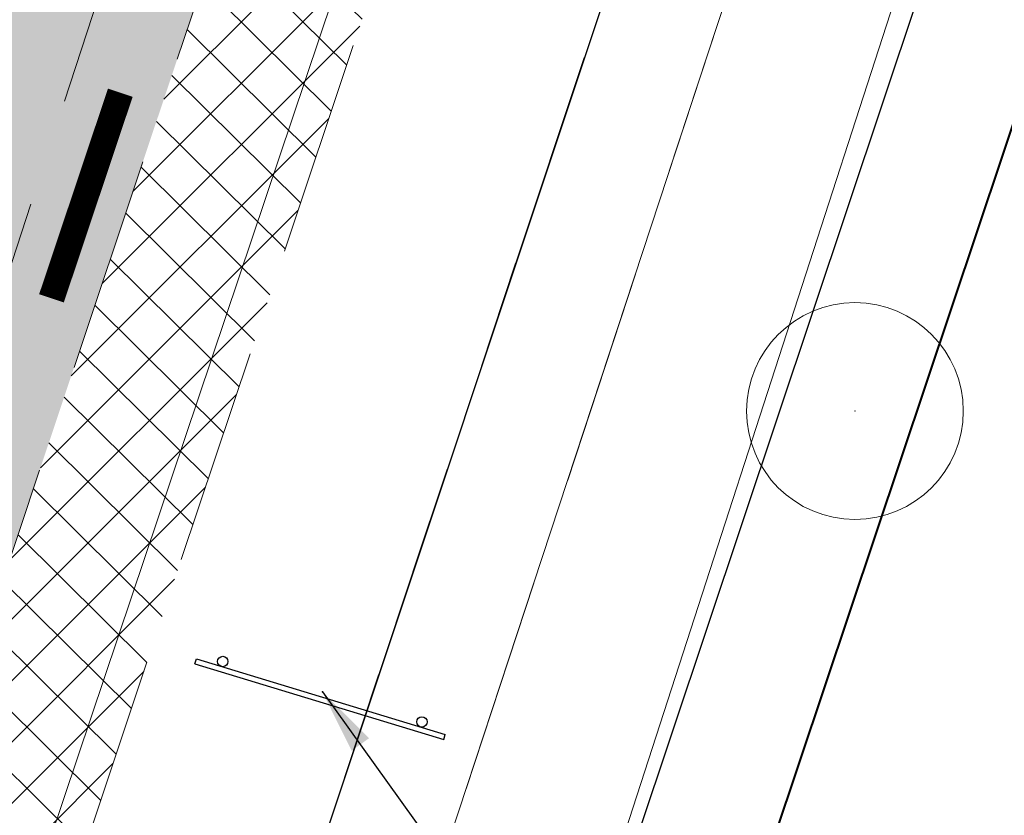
# Model space of a CAD drawing. Header units: metres. Extents: x 6599594 to 6600699, y 5687867 to 5691114.
# Tile 78 of 256: x 6599872.33 to 6599876.87, y 5688614.68 to 5688618.35. Entities that reach past the tile are written whole.
import ezdxf

# ---------------------------------------------------------------- set-up
doc = ezdxf.new("R2010")
doc.units = ezdxf.units.M
doc.header["$MEASUREMENT"] = 0
for name, pattern in [('1', [0]), ('3_EGBZ', [1.5, 1, -0.5]), ('BTO', [0]), ('BUG', [1.5, 1, -0.5]), ('GUK', [2, 1.5, -0.5]), ('GUZ', [1, 0.5, -0.5]), ('L_0_04', [1.5, 1, -0.5]), ('L_0_06', [2, 1.5, -0.5]), ('UPT', [0])]:
    doc.linetypes.add(name, pattern=pattern)
doc.layers.get('0').update_dxf_attribs({"color": 253, "linetype": 'CONTINUOUS', "lineweight": 13})
for name, color, linetype in [('__gaPionowe', 7, 'CONTINUOUS'), ('__gaPoziome', 7, 'CONTINUOUS'), ('zzz.gaHSDomyslna', 7, 'CONTINUOUS')]:
    doc.layers.add(name, color=color, linetype=linetype)
for name, color, linetype, lineweight in [('_dren', 30, '3_EGBZ', 40), ('_kolor chodnik', 50, '1', 5), ('_kolor jezdnia', 4, '1', 0), ('_kolor pobocze', 211, '1', 5), ('_kolor zjazdy kostka', 7, '1', 5), ('_kolor ścieżka @ 1', 10, '1', 0), ('_krawedz jezdni i pobocza', 7, 'BUG', 15), ('_podział mój', 201, 'BTO', 40), ('_row', 150, 'CONTINUOUS', 30), ('Dzialki', 130, '1', 30), ('Kontury', 252, 'GUK', 9), ('OT_Komunikacja', 7, 'CONTINUOUS', 0), ('OT_ZagospodarowanieTerenu', 7, 'CONTINUOUS', 0), ('UTTPOM_L_0', 30, 'UPT', 9), ('Uzytki', 252, 'GUZ', 9)]:
    doc.layers.add(name, color=color, linetype=linetype, lineweight=lineweight)
doc.styles.get("Standard").update_dxf_attribs({"font": 'ARIALN.TTF', "width": 0.75, "height": 1.199999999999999})
doc.dimstyles.new('GA-LEADER', dxfattribs={"dimtxt": 1, "dimasz": 1, "dimexe": 1, "dimexo": 1, "dimgap": 1, "dimtad": 1, "dimtxsty": 'Standard', "dimcen": 1, "dimadec": 0, "dimazin": 0, "dimtfac": 1, "dimtmove": 0, "dimatfit": 3, "dimfxl": 1, "dimarcsym": 0})
pattern_1 = [(45, (0, 0), (-0.1414213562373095, 0.1414213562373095), []), (135, (0, 0), (-0.1414213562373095, -0.1414213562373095), [])]

# ---------------------------------------------------------------- blocks, each defined once
blk = doc.blocks.new('230')
at = {"color": 0, "linetype": 'Continuous', "lineweight": 18}
blk.add_circle((0, 0), 1, dxfattribs=at)
blk = doc.blocks.new('hhh')
at = {"layer": '_podział mój'}
blk.add_line((6600030.348422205, 5689076.243038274), (6599864.227411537, 5688579.984196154), dxfattribs=at)
blk = doc.blocks.new('gaVSPos')
blk.add_point((0, 0))
blk = doc.blocks.new('gaVSTVcolumn3')
at = {"color": 0, "linetype": 'ByBlock', "lineweight": -2}
for p, q in [((-750, -30), (750, -30)), ((-750, -60), (-750, -30)), ((750, -60), (750, -30)), ((-750, -60), (750, -60))]:
    blk.add_line(p, q, dxfattribs=at)
for centre in [(-600, 0), (600, 0)]:
    blk.add_circle(centre, 30, dxfattribs=at)
blk = doc.blocks.new('*U1196')
at = {"layer": 'zzz.gaHSDomyslna', "color": 182, "const_width": 0.12}
blk.add_lwpolyline([(-87.61171587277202, -261.7254042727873), (-87.9291496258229, -262.6736847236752)], dxfattribs=at)

msp = doc.modelspace()

# ---------------------------------------------------------------- hatches: boundary and pattern name
at = {"layer": '_kolor chodnik'}
h = msp.add_hatch(dxfattribs=at)
h.set_pattern_fill('ANSI37', color=256, scale=1.6)
h.set_pattern_definition(pattern_1)
h.paths.add_polyline_path([(6599849.938171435, 5688542.085872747), (6599852.232147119, 5688548.938742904), (6599853.573135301, 5688548.489851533), (6599853.827082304, 5688549.248475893), (6599851.793849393, 5688549.929093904), (6599849.895278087, 5688548.982823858), (6599847.823506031, 5688542.793750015)])
edge = h.paths.add_edge_path()
edge.add_line((6600018.106075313, 5689087.454911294), (6600022.42781917, 5689091.229234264))
edge.add_line((6600022.42781917, 5689091.229234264), (6600020.233254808, 5689093.742094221))
edge.add_line((6600020.233254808, 5689093.742094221), (6600017.159471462, 5689091.057656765))
edge.add_arc((6600023.275194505, 5689085.385140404), 8.34143334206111, 137.1531558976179, 148.8016577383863)
edge.add_line((6600016.140105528, 5689089.706021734), (6600018.106075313, 5689087.454911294))
h.paths.add_polyline_path([(6600038.501784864, 5689187.59229436), (6600037.906968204, 5689187.700586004), (6600037.638296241, 5689186.224843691), (6600038.240083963, 5689186.115282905)])
h.paths.add_polyline_path([(6600069.098302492, 5689360.276020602), (6600068.321239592, 5689360.413462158), (6600068.064048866, 5689358.936495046), (6600068.836639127, 5689358.799546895)])
h.paths.add_polyline_path([(6600082.393785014, 5689362.950258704), (6600082.941124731, 5689366.103121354), (6600081.481377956, 5689366.361351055), (6600080.923159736, 5689363.210828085)])
h.paths.add_polyline_path([(6600074.022236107, 5689388.065861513), (6600072.983907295, 5689388.249860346), (6600072.723374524, 5689386.772538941), (6600073.760538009, 5689386.588865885)])
h.paths.add_polyline_path([(6600105.602402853, 5689486.45426531), (6600106.738797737, 5689489.760539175), (6600105.28818975, 5689490.281952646), (6600104.132785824, 5689486.965912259)])
h.paths.add_polyline_path([(6600132.519778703, 5689678.737346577), (6600131.636986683, 5689678.922259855), (6600131.330470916, 5689677.453953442), (6600132.212256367, 5689677.269208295)])
h.paths.add_polyline_path([(6600156.649397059, 5689798.7449027), (6600156.48800471, 5689797.95886096), (6600157.450195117, 5689797.757316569), (6600157.615023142, 5689798.542205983)])
h.paths.add_polyline_path([(6600189.055358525, 5689948.643107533), (6600187.902868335, 5689948.884512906), (6600187.600024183, 5689947.417400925), (6600188.748131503, 5689947.176379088)])
edge = h.paths.add_edge_path()
edge.add_line((6600204.459383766, 5690032.969035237), (6600204.153258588, 5690031.227801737))
edge.add_arc((6600202.328347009, 5690027.299936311), 4.331100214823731, 41.853001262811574, 65.08011546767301, ccw=False)
edge.add_arc((6600032.903931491, 5690051.979071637), 174.020003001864, 352.8070218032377, 353.495463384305)
edge.add_arc((6600202.372679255, 5690027.343587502), 5.999999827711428, 55.12102442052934, 69.64815978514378)
edge = h.paths.add_edge_path()
edge.add_line((6600205.046027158, 5690040.265402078), (6600204.972740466, 5690038.483452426))
edge.add_arc((6600203.986269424, 5690044.401803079), 5.999999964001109, 279.4630688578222, 294.9140560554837)
edge.add_line((6600206.513819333, 5690038.960158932), (6600206.607027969, 5690041.030672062))
edge.add_arc((6600203.986269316, 5690044.401803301), 4.270000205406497, 284.3702444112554, 307.86193139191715, ccw=False)
edge = h.paths.add_edge_path()
edge.add_arc((6600203.547470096, 5690044.558759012), 6.446878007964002, 324.43500910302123, 356.20133685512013, ccw=False)
edge.add_arc((6600203.986269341, 5690044.401803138), 6.000000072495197, 323.2169970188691, 357.4193489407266)
h.paths.add_polyline_path([(6600208.910055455, 5690121.713696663), (6600208.146285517, 5690121.748120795), (6600207.125602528, 5690121.794124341), (6600209.971605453, 5690121.665851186)])
edge = h.paths.add_edge_path()
edge.add_line((6600238.769818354, 5690481.648294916), (6600240.338176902, 5690490.87374652))
edge.add_line((6600240.338176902, 5690490.87374652), (6600241.251295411, 5690510.829461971))
edge.add_line((6600241.251295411, 5690510.829461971), (6600239.524022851, 5690510.928942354))
edge.add_line((6600239.524022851, 5690510.928942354), (6600238.633343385, 5690491.167757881))
edge.add_line((6600238.633343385, 5690491.167757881), (6600234.579716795, 5690467.661262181))
edge.add_line((6600234.579716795, 5690467.661262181), (6600234.449796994, 5690464.966873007))
edge.add_arc((6600242.443669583, 5690464.607462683), 8.001948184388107, 177.4256737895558, 268.2543056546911)
edge.add_line((6600242.199903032, 5690456.609228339), (6600242.216657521, 5690457.359274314))
edge.add_line((6600242.216657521, 5690457.359274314), (6600242.305257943, 5690458.836738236))
edge.add_arc((6600242.444504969, 5690464.607952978), 5.772894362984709, 177.0298084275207, 268.6178439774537, ccw=False)
edge.add_line((6600236.679365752, 5690464.907083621), (6600236.951876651, 5690470.95443634))
edge.add_line((6600236.951876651, 5690470.95443634), (6600238.15078669, 5690478.210832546))
edge.add_line((6600238.15078669, 5690478.210832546), (6600238.769818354, 5690481.648294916))
h.paths.add_polyline_path([(6600238.769818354, 5690481.648294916), (6600238.15078669, 5690478.210832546), (6600239.670056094, 5690477.930590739), (6600240.266710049, 5690481.376366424)])
edge = h.paths.add_edge_path()
edge.add_line((6600223.366500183, 5690460.339976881), (6600223.278629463, 5690457.997544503))
edge.add_arc((6600220.967166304, 5690465.656339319), 7.999999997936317, 286.7940807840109, 300.2738222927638)
edge.add_line((6600225.000231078, 5690458.747331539), (6600225.240084, 5690461.623695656))
edge.add_arc((6600221.105749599, 5690465.648640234), 5.76999998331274, 293.06724424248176, 315.7681070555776, ccw=False)
edge = h.paths.add_edge_path()
edge.add_arc((6600220.025145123, 5690444.676291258), 5.770000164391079, 37.996647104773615, 59.94382588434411, ccw=False)
edge.add_line((6600224.572175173, 5690448.22839199), (6600224.817793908, 5690451.081798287))
edge.add_arc((6600220.025145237, 5690444.676291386), 7.999999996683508, 53.19588653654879, 68.15166733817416)
edge.add_line((6600223.00235276, 5690452.101669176), (6600222.91504296, 5690449.670427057))
edge = h.paths.add_edge_path()
edge.add_arc((6600221.105749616, 5690465.648640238), 7.999999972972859, 328.0222308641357, 357.0132597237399)
edge.add_line((6600229.094882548, 5690465.23180147), (6600229.218816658, 5690467.593604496))
edge.add_line((6600229.218816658, 5690467.593604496), (6600228.218919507, 5690467.645774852))
edge.add_line((6600228.218919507, 5690467.645774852), (6600227.891778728, 5690461.411918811))
h.paths.add_polyline_path([(6600200.980142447, 5690012.236744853), (6600202.317278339, 5690011.956662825), (6600202.522293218, 5690012.935421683), (6600201.182321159, 5690013.216097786)])
h.paths.add_polyline_path([(6600196.457878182, 5689983.98337835), (6600195.202332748, 5689984.246370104), (6600194.899091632, 5689982.777335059), (6600196.150355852, 5689982.515240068)])
edge = h.paths.add_edge_path()
edge.add_line((6600112.305909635, 5689517.991018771), (6600112.691041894, 5689519.807934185))
edge.add_line((6600112.691041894, 5689519.807934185), (6600113.245521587, 5689522.423769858))
edge.add_line((6600113.245521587, 5689522.423769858), (6600111.553124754, 5689522.782507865))
edge.add_line((6600111.553124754, 5689522.782507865), (6600107.405864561, 5689503.21722655))
edge.add_line((6600107.405864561, 5689503.21722655), (6600099.494506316, 5689480.361667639))
edge.add_line((6600099.494506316, 5689480.361667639), (6600099.182814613, 5689478.891218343))
edge.add_arc((6600107.008997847, 5689477.232359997), 8.000059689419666, 168.0325629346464, 257.7529108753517)
edge.add_line((6600105.311960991, 5689469.414366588), (6600105.784990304, 5689471.593619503))
edge.add_arc((6600107.008927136, 5689477.232314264), 5.769999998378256, 168.0321375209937, 257.7533362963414, ccw=False)
edge.add_line((6600101.364343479, 5689478.42879883), (6600101.647245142, 5689479.76342708))
edge.add_line((6600101.647245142, 5689479.76342708), (6600104.132785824, 5689486.965912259))
edge.add_line((6600104.132785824, 5689486.965912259), (6600105.28818975, 5689490.281952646))
edge.add_line((6600105.28818975, 5689490.281952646), (6600108.240043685, 5689498.809726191))
edge.add_line((6600108.240043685, 5689498.809726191), (6600112.305909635, 5689517.991018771))
h.paths.add_polyline_path([(6600136.009573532, 5689645.499114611), (6600138.333647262, 5689645.012304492), (6600138.661671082, 5689646.578318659), (6600134.869459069, 5689647.372651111)])
at = {"layer": '_kolor jezdnia'}
h = msp.add_hatch(dxfattribs=at)
h.set_pattern_fill('ANSI37', color=4, scale=3.5)
h.set_pattern_definition([(45, (0, 0), (-0.3093592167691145, 0.3093592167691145), []), (135, (0, 0), (-0.3093592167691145, -0.3093592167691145), [])])
edge = h.paths.add_edge_path()
edge.add_line((6599833.066047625, 5688539.933393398), (6599850.649511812, 5688527.983462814))
edge.add_arc((6599857.337592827, 5688536.653968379), 10.95025544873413, 169.5012687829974, 232.3548431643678, ccw=False)
edge.add_arc((6599858.085851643, 5688536.618142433), 11.69295282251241, 162.2507788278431, 169.9967502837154, ccw=False)
edge.add_line((6599846.949484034, 5688540.182754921), (6599847.823506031, 5688542.793750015))
edge.add_line((6599847.823506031, 5688542.793750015), (6599849.895278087, 5688548.982823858))
edge.add_line((6599849.895278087, 5688548.982823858), (6599852.434748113, 5688556.56906746))
edge.add_line((6599852.434748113, 5688556.56906746), (6599928.48625871, 5688783.760284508))
edge.add_line((6599928.48625871, 5688783.760284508), (6599931.025728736, 5688791.34652811))
edge.add_line((6599931.025728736, 5688791.34652811), (6599996.657773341, 5688987.411326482))
edge.add_line((6599996.657773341, 5688987.411326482), (6599999.197243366, 5688994.997570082))
edge.add_line((6599999.197243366, 5688994.997570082), (6600021.930100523, 5689062.908193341))
edge.add_line((6600021.930100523, 5689062.908193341), (6600017.620224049, 5689067.371531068))
edge.add_line((6600017.620224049, 5689067.371531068), (6600016.714558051, 5689064.654078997))
edge.add_line((6600016.714558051, 5689064.654078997), (6600012.423620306, 5689051.835617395))
edge.add_line((6600012.423620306, 5689051.835617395), (6600009.884150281, 5689044.249373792))
edge.add_line((6600009.884150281, 5689044.249373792), (6599977.53516164, 5688947.612159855))
edge.add_line((6599977.53516164, 5688947.612159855), (6599974.995691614, 5688940.025916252))
edge.add_line((6599974.995691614, 5688940.025916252), (6599942.096912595, 5688841.746295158))
edge.add_line((6599942.096912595, 5688841.746295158), (6599939.557442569, 5688834.160051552))
edge.add_line((6599939.557442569, 5688834.160051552), (6599882.679288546, 5688664.246042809))
edge.add_line((6599882.679288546, 5688664.246042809), (6599880.139818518, 5688656.659799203))
edge.add_line((6599880.139818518, 5688656.659799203), (6599852.46454386, 5688573.984527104))
edge.add_line((6599852.46454386, 5688573.984527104), (6599842.470137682, 5688544.127903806))
edge.add_arc((6599835.706422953, 5688546.652910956), 7.219660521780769, 248.5480913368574, 339.52856074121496, ccw=False)
h.paths.add_polyline_path([(6600044.653202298, 5689172.271628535), (6600046.276244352, 5689181.431901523), (6600047.759199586, 5689189.801539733), (6600051.0603021, 5689208.432603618), (6600052.368792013, 5689215.817578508), (6600054.808584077, 5689229.587499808), (6600056.11707399, 5689236.972474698), (6600057.346666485, 5689243.912161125), (6600058.655146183, 5689251.297078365), (6600058.831439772, 5689252.292060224), (6600060.098987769, 5689259.445963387), (6600060.139929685, 5689259.677035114), (6600061.407468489, 5689266.830886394), (6600072.329030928, 5689328.470998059), (6600073.637511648, 5689335.855921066), (6600077.337304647, 5689356.73715072), (6600078.820259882, 5689365.106788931), (6600081.142794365, 5689378.214921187), (6600082.538516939, 5689386.092227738), (6600095.187867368, 5689457.483787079), (6600091.082877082, 5689465.8405575), (6600089.043088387, 5689454.328211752), (6600087.870641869, 5689447.711051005), (6600087.560133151, 5689445.958573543), (6600086.562151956, 5689440.326076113), (6600082.433200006, 5689417.022719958), (6600080.95024477, 5689408.65308175), (6600077.202698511, 5689387.502337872), (6600075.719743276, 5689379.132699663), (6600073.469199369, 5689366.430874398), (6600071.986244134, 5689358.061236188), (6600069.98686466, 5689346.776955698), (6600068.591142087, 5689338.899649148), (6600065.559290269, 5689321.78820693), (6600064.163567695, 5689313.910900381), (6600059.719426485, 5689288.828650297), (6600058.323703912, 5689280.951343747), (6600057.563846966, 5689276.662793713), (6600056.168124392, 5689268.785487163), (6600054.804920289, 5689261.091711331), (6600053.409197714, 5689253.21440478), (6600053.264817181, 5689252.399536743), (6600051.869094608, 5689244.522230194), (6600051.183555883, 5689240.653124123), (6600049.787833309, 5689232.775817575), (6600046.593849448, 5689214.749319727), (6600045.198126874, 5689206.872013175), (6600044.41754409, 5689202.466488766), (6600042.934588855, 5689194.096850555), (6600036.429952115, 5689157.38538759), (6600034.946996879, 5689149.01574938), (6600030.579776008, 5689124.367629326), (6600027.529365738, 5689107.151445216), (6600024.895072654, 5689094.014582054), (6600030.583685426, 5689094.264316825), (6600032.945013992, 5689106.191885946), (6600043.170247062, 5689163.901990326)])
edge = h.paths.add_edge_path()
edge.add_line((6600111.106812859, 5689535.144351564), (6600111.256844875, 5689535.85214863))
edge.add_line((6600111.256844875, 5689535.85214863), (6600112.915748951, 5689543.678261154))
edge.add_line((6600112.915748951, 5689543.678261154), (6600117.304772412, 5689564.384094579))
edge.add_line((6600117.304772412, 5689564.384094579), (6600119.067357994, 5689572.699339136))
edge.add_line((6600119.067357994, 5689572.699339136), (6600120.087667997, 5689577.512794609))
edge.add_line((6600120.087667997, 5689577.512794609), (6600121.642890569, 5689584.849775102))
edge.add_line((6600121.642890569, 5689584.849775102), (6600128.436769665, 5689616.900852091))
edge.add_line((6600128.436769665, 5689616.900852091), (6600129.991992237, 5689624.237832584))
edge.add_line((6600129.991992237, 5689624.237832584), (6600132.660554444, 5689636.827148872))
edge.add_line((6600132.660554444, 5689636.827148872), (6600133.208838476, 5689639.444704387))
edge.add_line((6600133.208838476, 5689639.444704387), (6600134.848957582, 5689647.274775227))
edge.add_line((6600134.848957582, 5689647.274775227), (6600138.97649476, 5689666.979995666))
edge.add_line((6600138.97649476, 5689666.979995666), (6600140.51410642, 5689674.320687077))
edge.add_line((6600140.51410642, 5689674.320687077), (6600145.209128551, 5689696.735129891))
edge.add_line((6600145.209128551, 5689696.735129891), (6600146.746740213, 5689704.075821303))
edge.add_line((6600146.746740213, 5689704.075821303), (6600151.462308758, 5689726.588354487))
edge.add_line((6600151.462308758, 5689726.588354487), (6600152.999920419, 5689733.929045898))
edge.add_line((6600152.999920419, 5689733.929045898), (6600155.244070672, 5689744.642813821))
edge.add_line((6600155.244070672, 5689744.642813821), (6600156.781682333, 5689751.983505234))
edge.add_line((6600156.781682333, 5689751.983505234), (6600161.635515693, 5689775.156126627))
edge.add_line((6600161.635515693, 5689775.156126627), (6600163.378142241, 5689783.475576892))
edge.add_line((6600163.378142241, 5689783.475576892), (6600163.850769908, 5689785.731942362))
edge.add_line((6600163.850769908, 5689785.731942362), (6600167.028500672, 5689800.902704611))
edge.add_line((6600167.028500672, 5689800.902704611), (6600179.49088801, 5689860.399222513))
edge.add_line((6600179.49088801, 5689860.399222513), (6600181.233514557, 5689868.718672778))
edge.add_line((6600181.233514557, 5689868.718672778), (6600181.84713393, 5689871.648144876))
edge.add_line((6600181.84713393, 5689871.648144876), (6600183.384745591, 5689878.988836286))
edge.add_line((6600183.384745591, 5689878.988836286), (6600184.935818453, 5689886.393792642))
edge.add_line((6600184.935818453, 5689886.393792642), (6600186.575937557, 5689894.223863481))
edge.add_line((6600186.575937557, 5689894.223863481), (6600194.05133812, 5689929.912074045))
edge.add_line((6600194.05133812, 5689929.912074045), (6600195.691457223, 5689937.742144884))
edge.add_line((6600195.691457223, 5689937.742144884), (6600202.915799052, 5689972.231779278))
edge.add_line((6600202.915799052, 5689972.231779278), (6600204.555918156, 5689980.061850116))
edge.add_line((6600204.555918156, 5689980.061850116), (6600206.062781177, 5689987.255744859))
edge.add_line((6600206.062781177, 5689987.255744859), (6600207.702900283, 5689995.085815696))
edge.add_line((6600207.702900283, 5689995.085815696), (6600210.232559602, 5690007.162628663))
edge.add_line((6600210.232559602, 5690007.162628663), (6600211.694938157, 5690014.144150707))
edge.add_arc((6600028.177652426, 5690052.584442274), 187.5000004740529, 348.1696294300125, 357.4195276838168)
edge.add_line((6600215.487522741, 5690044.142720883), (6600208.310270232, 5690026.480446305))
edge.add_arc((6600032.903933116, 5690051.97907145), 177.2500013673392, 348.1696294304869, 351.7289130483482, ccw=False)
edge.add_line((6600206.38894146, 5690015.640182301), (6600205.966941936, 5690013.625519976))
edge.add_line((6600205.966941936, 5690013.625519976), (6600204.326822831, 5690005.795449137))
edge.add_line((6600204.326822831, 5690005.795449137), (6600197.076961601, 5689971.183982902))
edge.add_line((6600197.076961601, 5689971.183982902), (6600195.334335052, 5689962.864532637))
edge.add_line((6600195.334335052, 5689962.864532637), (6600193.44722506, 5689953.855305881))
edge.add_line((6600193.44722506, 5689953.855305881), (6600191.909227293, 5689946.512771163))
edge.add_line((6600191.909227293, 5689946.512771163), (6600185.496844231, 5689915.899498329))
edge.add_line((6600185.496844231, 5689915.899498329), (6600183.856521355, 5689908.068454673))
edge.add_line((6600183.856521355, 5689908.068454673), (6600182.066605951, 5689899.523243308))
edge.add_line((6600182.066605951, 5689899.523243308), (6600180.32407057, 5689891.204228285))
edge.add_line((6600180.32407057, 5689891.204228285), (6600174.320344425, 5689862.541919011))
edge.add_line((6600174.320344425, 5689862.541919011), (6600172.577809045, 5689854.222903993))
edge.add_line((6600172.577809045, 5689854.222903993), (6600163.663810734, 5689811.666703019))
edge.add_line((6600163.663810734, 5689811.666703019), (6600162.023782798, 5689803.837067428))
edge.add_line((6600162.023782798, 5689803.837067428), (6600160.924220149, 5689798.587659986))
edge.add_line((6600160.924220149, 5689798.587659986), (6600159.279208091, 5689790.734229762))
edge.add_line((6600159.279208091, 5689790.734229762), (6600157.107250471, 5689780.365115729))
edge.add_line((6600157.107250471, 5689780.365115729), (6600155.462238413, 5689772.511685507))
edge.add_line((6600155.462238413, 5689772.511685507), (6600153.380318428, 5689762.572418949))
edge.add_line((6600153.380318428, 5689762.572418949), (6600151.735124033, 5689754.718118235))
edge.add_line((6600151.735124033, 5689754.718118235), (6600148.586504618, 5689739.686336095))
edge.add_line((6600148.586504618, 5689739.686336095), (6600146.885007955, 5689731.563243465))
edge.add_line((6600146.885007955, 5689731.563243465), (6600141.75088822, 5689707.052510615))
edge.add_line((6600141.75088822, 5689707.052510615), (6600140.110896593, 5689699.223048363))
edge.add_line((6600140.110896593, 5689699.223048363), (6600133.483561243, 5689667.583574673))
edge.add_line((6600133.483561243, 5689667.583574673), (6600131.860394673, 5689659.834436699))
edge.add_line((6600131.860394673, 5689659.834436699), (6600131.740984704, 5689659.26436315))
edge.add_line((6600131.740984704, 5689659.26436315), (6600130.117814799, 5689651.515209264))
edge.add_line((6600130.117814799, 5689651.515209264), (6600127.27873359, 5689637.961189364))
edge.add_line((6600127.27873359, 5689637.961189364), (6600126.924568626, 5689636.290366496))
edge.add_line((6600126.924568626, 5689636.290366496), (6600125.166244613, 5689627.995226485))
edge.add_line((6600125.166244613, 5689627.995226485), (6600118.009503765, 5689594.232298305))
edge.add_line((6600118.009503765, 5689594.232298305), (6600116.25117975, 5689585.937158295))
edge.add_line((6600116.25117975, 5689585.937158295), (6600113.665314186, 5689573.737975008))
edge.add_line((6600113.665314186, 5689573.737975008), (6600111.898534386, 5689565.402943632))
edge.add_line((6600111.898534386, 5689565.402943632), (6600104.889982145, 5689532.339115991))
edge.add_line((6600104.889982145, 5689532.339115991), (6600103.22663594, 5689524.492047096))
edge.add_line((6600103.22663594, 5689524.492047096), (6600096.623876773, 5689493.342605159))
edge.add_line((6600096.623876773, 5689493.342605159), (6600094.968986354, 5689485.535427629))
edge.add_line((6600094.968986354, 5689485.535427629), (6600094.300101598, 5689482.379870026))
edge.add_line((6600094.300101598, 5689482.379870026), (6600099.182814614, 5689478.891218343))
edge.add_line((6600099.182814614, 5689478.891218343), (6600099.494506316, 5689480.361667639))
edge.add_line((6600099.494506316, 5689480.361667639), (6600111.106812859, 5689535.144351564))
edge = h.paths.add_edge_path()
edge.add_arc((6600239.213891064, 5690851.400367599), 10.00000000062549, -2.8342403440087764, 76.13703556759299, ccw=False)
edge.add_line((6600249.201658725, 5690850.905901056), (6600249.082723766, 5690848.503524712))
edge.add_line((6600249.082723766, 5690848.503524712), (6600247.016487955, 5690806.767468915))
edge.add_line((6600247.016487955, 5690806.767468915), (6600246.092398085, 5690789.152178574))
edge.add_line((6600246.092398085, 5690789.152178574), (6600233.768116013, 5690572.015170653))
edge.add_line((6600233.768116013, 5690572.015170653), (6600228.959056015, 5690465.296202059))
edge.add_line((6600228.959056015, 5690465.296202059), (6600234.588724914, 5690465.017134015))
edge.add_line((6600234.588724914, 5690465.017134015), (6600239.262540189, 5690571.767576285))
edge.add_line((6600239.262540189, 5690571.767576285), (6600252.50503885, 5690806.400146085))
edge.add_line((6600252.50503885, 5690806.400146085), (6600254.569211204, 5690848.094521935))
edge.add_arc((6600262.559425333, 5690847.6989487), 7.999999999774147, 76.13703557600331, 177.1657596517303, ccw=False)
edge.add_line((6600264.476229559, 5690855.465921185), (6600241.609896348, 5690861.109083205))
edge = h.paths.add_edge_path()
edge.add_line((6600250.031475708, 5690451.625307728), (6600250.231741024, 5690455.772579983))
edge.add_line((6600250.231741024, 5690455.772579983), (6600246.257763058, 5690456.417303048))
edge.add_line((6600246.257763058, 5690456.417303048), (6600242.171761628, 5690456.61060902))
edge.add_arc((6600242.563100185, 5690464.586983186), 7.985968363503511, 176.9123644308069, 267.1911945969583, ccw=False)
edge.add_line((6600234.588724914, 5690465.017134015), (6600228.959056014, 5690465.296202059))
edge.add_arc((6600220.965133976, 5690465.657286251), 8.002072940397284, 267.8289300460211, 357.413716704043, ccw=False)
edge.add_line((6600220.661989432, 5690457.660957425), (6600212.406915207, 5690458.119572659))
edge.add_line((6600212.406915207, 5690458.119572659), (6600208.431872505, 5690457.817501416))
edge.add_line((6600208.431872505, 5690457.817501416), (6600208.233912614, 5690454.548331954))
edge.add_line((6600208.233912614, 5690454.548331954), (6600212.129565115, 5690453.127270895))
edge.add_line((6600212.129565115, 5690453.127270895), (6600218.640548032, 5690452.76554962))
edge.add_line((6600218.640548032, 5690452.76554962), (6600216.486747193, 5690452.885205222))
edge.add_line((6600216.486747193, 5690452.885205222), (6600220.468905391, 5690452.663974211))
edge.add_arc((6600220.025145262, 5690444.676291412), 7.99999997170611, -0.3386579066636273, 86.8201700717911, ccw=False)
edge.add_line((6600228.025005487, 5690444.629006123), (6600227.803602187, 5690439.649256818))
edge.add_line((6600227.803602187, 5690439.649256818), (6600226.885525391, 5690435.936828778))
edge.add_line((6600226.885525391, 5690435.936828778), (6600225.534849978, 5690405.967249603))
edge.add_line((6600225.534849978, 5690405.967249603), (6600226.115199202, 5690402.187514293))
edge.add_line((6600226.115199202, 5690402.187514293), (6600213.445139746, 5690121.008786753))
edge.add_line((6600213.445139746, 5690121.008786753), (6600213.352800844, 5690118.960058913))
edge.add_line((6600213.352800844, 5690118.960058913), (6600209.980184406, 5690044.131649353))
edge.add_arc((6600203.98626942, 5690044.401803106), 5.999999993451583, 257.4162346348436, 357.41934921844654, ccw=False)
edge.add_line((6600202.679069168, 5690038.545931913), (6600201.589735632, 5690033.666039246))
edge.add_line((6600201.589735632, 5690033.666039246), (6600203.67987942, 5690033.199458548))
edge.add_arc((6600202.372679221, 5690027.343587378), 5.999999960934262, -8.27108729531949, 77.41623506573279, ccw=False)
edge.add_line((6600208.310270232, 5690026.480446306), (6600215.487522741, 5690044.142720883))
edge.add_line((6600215.487522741, 5690044.142720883), (6600216.199687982, 5690059.9446614))
edge.add_line((6600216.199687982, 5690059.9446614), (6600216.537356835, 5690067.437056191))
edge.add_line((6600216.537356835, 5690067.437056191), (6600223.893528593, 5690230.66011469))
edge.add_line((6600223.893528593, 5690230.66011469), (6600224.231197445, 5690238.152509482))
edge.add_line((6600224.231197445, 5690238.152509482), (6600233.507835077, 5690443.987992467))
edge.add_arc((6600241.499722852, 5690443.627812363), 7.999999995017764, 87.29208981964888, 177.4195277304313, ccw=False)
edge.add_line((6600241.877677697, 5690451.618879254), (6600246.021541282, 5690451.422886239))
edge.add_line((6600246.021541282, 5690451.422886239), (6600246.427694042, 5690451.44338883))
edge.add_line((6600246.427694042, 5690451.44338883), (6600246.79397003, 5690451.461878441))
edge.add_line((6600246.79397003, 5690451.461878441), (6600250.031475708, 5690451.625307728))
edge = h.paths.add_edge_path()
edge.add_line((6600007.33756506, 5689086.20374581), (6600006.980466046, 5689080.740822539))
edge.add_line((6600006.980466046, 5689080.740822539), (6600007.229745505, 5689080.720859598))
edge.add_line((6600007.229745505, 5689080.720859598), (6600008.093335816, 5689080.601653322))
edge.add_line((6600008.093335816, 5689080.601653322), (6600008.702681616, 5689080.53831051))
edge.add_arc((6600008.140193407, 5689070.554142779), 9.999999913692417, -18.557800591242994, 86.77547804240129, ccw=False)
edge.add_line((6600017.620224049, 5689067.371531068), (6600021.930100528, 5689062.908193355))
edge.add_arc((6599734.83819726, 5689159.011261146), 302.7499967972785, 341.4922000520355, 343.8640860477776)
edge.add_arc((6600034.895369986, 5689072.315877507), 9.581213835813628, 98.63328270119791, 164.5273290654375, ccw=False)
edge.add_line((6600033.457137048, 5689081.788529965), (6600033.832640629, 5689081.798737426))
edge.add_line((6600033.832640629, 5689081.798737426), (6600034.422462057, 5689082.05700874))
edge.add_line((6600034.422462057, 5689082.05700874), (6600036.833623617, 5689082.139040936))
edge.add_line((6600036.833623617, 5689082.139040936), (6600036.730225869, 5689087.148851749))
edge.add_line((6600036.730225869, 5689087.148851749), (6600036.579860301, 5689087.134303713))
edge.add_arc((6600036.479565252, 5689093.136286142), 6.002820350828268, 169.1687651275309, 270.9573417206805, ccw=False)
edge.add_line((6600030.583685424, 5689094.264316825), (6600024.895072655, 5689094.014582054))
edge.add_arc((6600015.200558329, 5689096.162123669), 9.929528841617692, 271.0943432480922, 347.5094668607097, ccw=False)
edge.add_arc((6600014.909438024, 5689089.646776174), 3.446070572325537, 264.4236009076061, 278.0194998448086, ccw=False)
edge.add_line((6600014.574573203, 5689086.217014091), (6600014.299554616, 5689086.232508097))
edge.add_line((6600014.299554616, 5689086.232508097), (6600010.474232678, 5689086.448019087))
edge.add_line((6600010.474232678, 5689086.448019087), (6600007.33756506, 5689086.20374581))
edge = h.paths.add_edge_path()
edge.add_line((6600105.490725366, 5689463.953528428), (6600106.927559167, 5689464.047234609))
edge.add_line((6600106.927559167, 5689464.047234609), (6600107.835, 5689468.66))
edge.add_line((6600107.835, 5689468.66), (6600105.311960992, 5689469.414366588))
edge.add_arc((6600107.008997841, 5689477.232359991), 8.000059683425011, 168.0325628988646, 257.75291091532, ccw=False)
edge.add_line((6600099.182814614, 5689478.891218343), (6600094.300101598, 5689482.379870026))
edge.add_arc((6600586.245114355, 5689378.104238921), 502.8750369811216, 168.032376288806, 169.9522165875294)
edge.add_line((6600091.082877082, 5689465.8405575), (6600095.187867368, 5689457.483787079))
edge.add_arc((6600103.065173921, 5689456.088064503), 8.000000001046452, 77.7533362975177, 169.9524553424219, ccw=False)
edge.add_line((6600104.762140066, 5689463.906012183), (6600105.490725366, 5689463.953528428))
at = {"layer": '_kolor pobocze'}
h = msp.add_hatch(dxfattribs=at)
h.set_pattern_fill('ANSI37', color=256, scale=1.6)
h.set_pattern_definition(pattern_1)
h.paths.add_polyline_path([(6599932.280385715, 5688783.281118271), (6599932.51846103, 5688783.99232861), (6599930.384830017, 5688784.706554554), (6599928.486258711, 5688783.760284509), (6599900.424162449, 5688699.929447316), (6599901.135372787, 5688699.691372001), (6599929.09885504, 5688783.227616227), (6599930.441347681, 5688783.896730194)])
h.paths.add_polyline_path([(6599863.82305472, 5688584.885679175), (6599865.662092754, 5688584.270067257), (6599865.900168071, 5688584.981277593), (6599863.766537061, 5688585.69550354), (6599861.867965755, 5688584.749233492), (6599852.434748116, 5688556.569067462), (6599852.907883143, 5688555.61978181), (6599862.297350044, 5688583.669249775), (6599862.358334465, 5688583.85143058), (6599862.480562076, 5688584.216565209)])
h.paths.add_polyline_path([(6599865.891775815, 5688591.038664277), (6599865.217260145, 5688592.39199476), (6599901.135372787, 5688699.691372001), (6599900.424162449, 5688699.929447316), (6599864.407435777, 5688592.335477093), (6599865.353705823, 5688590.436905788), (6599867.487336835, 5688589.722679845), (6599867.72541215, 5688590.433890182)])
at = {"layer": '_kolor zjazdy kostka'}
h = msp.add_hatch(dxfattribs=at)
h.set_pattern_fill('ANSI37', color=256, scale=1.6)
h.set_pattern_definition(pattern_1)
h.paths.add_polyline_path([(6600244.137440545, 5690813.934732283), (6600242.369522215, 5690814.022127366), (6600242.097568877, 5690808.528921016), (6600243.865482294, 5690808.441426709)])
h.paths.add_polyline_path([(6600247.012128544, 5690806.679412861), (6600247.442736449, 5690815.377295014), (6600247.393289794, 5690814.378518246), (6600247.113277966, 5690808.722537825)])
h.paths.add_polyline_path([(6600242.297085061, 5690788.088808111), (6600240.958726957, 5690788.155683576), (6600240.648818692, 5690782.664569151), (6600241.987258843, 5690782.599147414)])
h.paths.add_polyline_path([(6600245.558275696, 5690780.919298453), (6600246.037231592, 5690789.405686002), (6600244.985820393, 5690788.453468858), (6600244.612601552, 5690781.981345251)])
h.paths.add_polyline_path([(6600241.348405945, 5690723.711515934), (6600242.272017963, 5690722.691689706), (6600242.749709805, 5690731.155680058), (6600241.698138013, 5690730.203317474), (6600241.472690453, 5690726.27550499)])
h.paths.add_polyline_path([(6600225.772794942, 5690394.589141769), (6600224.731429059, 5690393.637598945), (6600224.461246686, 5690387.644646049), (6600225.412923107, 5690386.603142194)])
h.paths.add_polyline_path([(6600223.012390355, 5690333.280720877), (6600223.372595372, 5690341.272607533), (6600222.32835346, 5690340.318436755), (6600222.058239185, 5690334.324941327)])
h.paths.add_polyline_path([(6600215.496388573, 5690166.390602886), (6600215.856593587, 5690174.382489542), (6600214.812834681, 5690173.428760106), (6600214.542018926, 5690167.435062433)])
h.paths.add_polyline_path([(6600212.446537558, 5690121.053392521), (6600213.399499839, 5690120.010473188), (6600213.788744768, 5690128.503024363), (6600212.745135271, 5690127.54943145)])
h.paths.add_polyline_path([(6600209.977420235, 5690121.665589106), (6600210.225142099, 5690127.162117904), (6600207.346107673, 5690127.291879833), (6600207.119593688, 5690121.794395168)])
h.paths.add_polyline_path([(6600207.950178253, 5690070.725854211), (6600204.880846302, 5690070.828947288), (6600204.643784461, 5690065.333808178), (6600207.702521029, 5690065.204598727)])
h.paths.add_polyline_path([(6600200.981479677, 5690012.236464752), (6600199.969248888, 5690007.339980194), (6600201.282587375, 5690007.064882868), (6600202.31726072, 5690011.956666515)])
h.paths.add_polyline_path([(6600193.613960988, 5689970.406358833), (6600192.398010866, 5689970.660657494), (6600191.286205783, 5689965.274578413), (6600192.486379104, 5689965.023185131)])
h.paths.add_polyline_path([(6600189.061271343, 5689948.671423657), (6600189.98413328, 5689953.050774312), (6600188.818902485, 5689953.32186217), (6600187.908781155, 5689948.91282903)])
h.paths.add_polyline_path([(6600180.976201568, 5689915.317449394), (6600179.952861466, 5689910.421322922), (6600181.008474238, 5689910.200199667), (6600182.033843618, 5689915.09540201)])
h.paths.add_polyline_path([(6600176.508279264, 5689893.538690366), (6600177.476023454, 5689893.335973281), (6600178.603605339, 5689898.719146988), (6600177.636002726, 5689898.922290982)])
h.paths.add_polyline_path([(6600179.28182965, 5689859.401159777), (6600180.522246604, 5689860.211927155), (6600181.057490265, 5689860.561775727), (6600183.598022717, 5689860.029600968), (6600184.726606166, 5689865.412570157), (6600182.186324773, 5689865.943033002), (6600181.604764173, 5689866.832779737), (6600181.024456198, 5689867.720610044)])
h.paths.add_polyline_path([(6600160.200810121, 5689810.862606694), (6600159.232772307, 5689811.065842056), (6600158.207991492, 5689806.171529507), (6600159.175735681, 5689805.968812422)])
h.paths.add_polyline_path([(6600156.49391753, 5689797.987177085), (6600155.463416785, 5689793.068691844), (6600156.431160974, 5689792.865974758), (6600157.461419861, 5689797.784520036)])
edge = h.paths.add_edge_path()
edge.add_arc((6600173.111981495, 5689800.679690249), 5.999999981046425, 204.673115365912, 239.5411154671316, ccw=False)
edge.add_arc((6600173.162096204, 5689800.685330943), 6.047914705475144, 168.3203586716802, 204.5234866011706, ccw=False)
edge.add_line((6600167.239404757, 5689801.9096668), (6600163.651667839, 5689784.781499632))
edge.add_arc((6600169.524220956, 5689783.551410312), 5.999999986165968, 139.2146049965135, 168.1696294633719, ccw=False)
edge.add_arc((6600169.524220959, 5689783.551410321), 5.999999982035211, 96.80962310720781, 139.2146050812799, ccw=False)
edge.add_line((6600168.812796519, 5689789.509083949), (6600170.070461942, 5689795.507731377))
h.paths.add_polyline_path([(6600163.526364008, 5689776.866746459), (6600166.051243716, 5689776.337874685), (6600167.179826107, 5689781.720838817), (6600164.653945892, 5689782.249920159), (6600163.941148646, 5689783.340449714), (6600163.493329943, 5689784.025580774), (6600161.750703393, 5689775.706130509), (6600162.438017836, 5689776.155376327)])
h.paths.add_polyline_path([(6600152.614191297, 5689774.643430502), (6600153.639138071, 5689779.536616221), (6600152.646757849, 5689779.744928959), (6600151.646447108, 5689774.846147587)])
h.paths.add_polyline_path([(6600150.121074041, 5689767.466820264), (6600148.177624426, 5689758.16795459), (6600149.115997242, 5689757.971390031), (6600151.066362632, 5689767.268392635)])
h.paths.add_polyline_path([(6600142.970741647, 5689739.332500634), (6600141.888449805, 5689734.142420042), (6600144.036614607, 5689733.695518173), (6600145.123068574, 5689738.882330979)])
h.paths.add_polyline_path([(6600136.256357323, 5689701.052153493), (6600137.154085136, 5689700.864096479), (6600138.287960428, 5689706.274871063), (6600137.386492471, 5689706.464182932)])
h.paths.add_polyline_path([(6600130.081494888, 5689667.099389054), (6600129.212847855, 5689667.281639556), (6600128.083282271, 5689661.898895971), (6600128.953953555, 5689661.716447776)])
h.paths.add_polyline_path([(6600128.397394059, 5689659.030340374), (6600127.554144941, 5689659.207226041), (6600126.49340855, 5689653.810049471), (6600127.269860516, 5689653.647397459)])
h.paths.add_polyline_path([(6600134.990411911, 5689640.633636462), (6600137.30714639, 5689640.148363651), (6600138.339560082, 5689645.040620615), (6600136.015486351, 5689645.500958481), (6600135.435178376, 5689646.388788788), (6600134.8548704, 5689647.276619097), (6600133.214751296, 5689639.446548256), (6600134.102581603, 5689640.026856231)])
h.paths.add_polyline_path([(6600122.164164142, 5689634.294831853), (6600121.024067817, 5689628.914244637), (6600122.015114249, 5689628.705875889), (6600123.155614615, 5689634.086346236)])
h.paths.add_polyline_path([(6600114.54207576, 5689593.450769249), (6600113.493359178, 5689593.398339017), (6600112.364315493, 5689588.045694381), (6600113.29076438, 5689587.54753241)])
h.paths.add_polyline_path([(6600110.194543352, 5689572.941097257), (6600109.20781945, 5689573.148880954), (6600108.067717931, 5689567.768269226), (6600109.05014319, 5689567.535215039)])
h.paths.add_polyline_path([(6600119.083213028, 5689565.540446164), (6600119.089125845, 5689565.542290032), (6600121.462438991, 5689565.065690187), (6600122.598093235, 5689570.447168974), (6600120.229622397, 5689570.949214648), (6600119.651446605, 5689571.8119627), (6600119.073270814, 5689572.727655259), (6600117.310757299, 5689564.412754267)])
h.paths.add_polyline_path([(6600101.698666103, 5689532.937884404), (6600100.730666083, 5689533.141679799), (6600099.694214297, 5689528.250234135), (6600100.669121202, 5689528.045267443)])
h.paths.add_polyline_path([(6600094.064021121, 5689496.827028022), (6600093.080194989, 5689497.033910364), (6600092.036590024, 5689492.143967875), (6600093.038865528, 5689491.933250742)])
h.paths.add_polyline_path([(6600083.709836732, 5689453.74980843), (6600082.738586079, 5689448.336231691), (6600084.647281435, 5689448.027407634), (6600085.606840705, 5689453.416583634)])
h.paths.add_polyline_path([(6600084.434394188, 5689446.82589514), (6600083.348896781, 5689447.018140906), (6600082.567374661, 5689442.58660872), (6600083.649300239, 5689442.394910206)])
h.paths.add_polyline_path([(6600078.04194071, 5689410.721110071), (6600078.996952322, 5689416.137564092), (6600078.054833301, 5689416.304853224), (6600077.111232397, 5689410.886043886)])
h.paths.add_polyline_path([(6600072.911565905, 5689386.768652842), (6600071.960466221, 5689381.312635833), (6600072.800073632, 5689381.16322159), (6600073.766450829, 5689386.590709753)])
h.paths.add_polyline_path([(6600082.887400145, 5689379.432062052), (6600085.278102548, 5689379.03494316), (6600086.160383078, 5689383.956496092), (6600083.759726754, 5689384.355378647), (6600083.152078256, 5689385.224725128), (6600082.544429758, 5689386.094071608), (6600081.148707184, 5689378.216765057), (6600082.018053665, 5689378.824413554)])
h.paths.add_polyline_path([(6600080.731401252, 5689363.247695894), (6600080.041469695, 5689363.369939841), (6600079.433821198, 5689364.239286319), (6600078.8261727, 5689365.1086328), (6600077.343217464, 5689356.73899459), (6600078.212563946, 5689357.346643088), (6600079.081910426, 5689357.954291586), (6600081.429189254, 5689357.564866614), (6600082.388748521, 5689362.980514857)])
h.paths.add_polyline_path([(6600069.104215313, 5689360.304336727), (6600070.063917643, 5689365.720487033), (6600069.2708267, 5689365.861009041), (6600068.327152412, 5689360.441778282)])
h.paths.add_polyline_path([(6600066.550616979, 5689345.891799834), (6600065.546169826, 5689346.069805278), (6600064.677796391, 5689341.145792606), (6600065.678290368, 5689340.968483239)])
h.paths.add_polyline_path([(6600061.138656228, 5689321.077501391), (6600060.270282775, 5689316.15348863), (6600061.250715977, 5689315.979734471), (6600062.127590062, 5689320.902245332)])
h.paths.add_polyline_path([(6600055.325252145, 5689288.11325564), (6600054.456878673, 5689283.189242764), (6600055.410852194, 5689283.020177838), (6600056.283178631, 5689287.917022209)])
h.paths.add_polyline_path([(6600048.045675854, 5689182.819289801), (6600050.371939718, 5689182.407116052), (6600051.31444535, 5689187.67761207), (6600048.980409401, 5689188.064690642), (6600048.372760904, 5689188.934037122), (6600047.765112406, 5689189.803383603), (6600046.306982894, 5689181.603992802), (6600046.972918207, 5689182.069462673)])
h.paths.add_polyline_path([(6600040.943690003, 5689201.374141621), (6600039.339175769, 5689201.66987967), (6600038.429882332, 5689196.244216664), (6600039.984130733, 5689195.958493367)])
h.paths.add_polyline_path([(6600032.993704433, 5689156.473759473), (6600032.278185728, 5689156.600537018), (6600031.299242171, 5689151.188930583), (6600032.034145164, 5689151.058111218)])
h.paths.add_polyline_path([(6600026.309179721, 5689123.603833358), (6600025.417362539, 5689118.683970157), (6600026.271201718, 5689118.532684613), (6600027.143528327, 5689123.456001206)])
h.paths.add_polyline_path([(6600013.302986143, 5689054.462576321), (6600015.842456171, 5689062.048819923), (6600014.576741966, 5689061.417973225), (6600012.672139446, 5689055.728290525)])
h.paths.add_polyline_path([(6599974.547216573, 5688938.686171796), (6599977.086686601, 5688946.272415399), (6599975.820972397, 5688945.641568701), (6599973.916369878, 5688939.951886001)])
h.paths.add_polyline_path([(6599942.102825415, 5688841.748139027), (6599940.837111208, 5688841.117292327), (6599938.932508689, 5688835.427609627), (6599939.563355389, 5688834.161895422)])
h.paths.add_polyline_path([(6599882.685201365, 5688664.247886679), (6599881.419487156, 5688663.617039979), (6599879.514884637, 5688657.927357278), (6599880.145731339, 5688656.661643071)])
h.paths.add_polyline_path([(6599851.799762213, 5688549.930937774), (6599853.832995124, 5688549.250319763), (6599855.42016389, 5688553.991722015), (6599853.386930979, 5688554.672340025), (6599852.913795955, 5688555.621625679), (6599852.440660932, 5688556.570911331), (6599849.901190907, 5688548.984667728)])
h.paths.add_polyline_path([(6600233.581687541, 5690586.458647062), (6600234.520016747, 5690585.337735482), (6600234.976631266, 5690593.428266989), (6600233.922640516, 5690592.499827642)])
h.paths.add_polyline_path([(6600231.72837122, 5690526.750719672), (6600230.676277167, 5690525.793817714), (6600230.420013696, 5690519.782861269), (6600231.363586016, 5690518.655686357)])
h.paths.add_polyline_path([(6600237.577122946, 5690639.505119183), (6600236.516490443, 5690638.540451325), (6600236.176926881, 5690632.541599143), (6600237.1204992, 5690631.41442423)])
h.paths.add_polyline_path([(6600238.927801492, 5690681.139540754), (6600239.8637879, 5690680.021427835), (6600240.320411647, 5690688.112122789), (6600239.268317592, 5690687.155220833)])
h.paths.add_polyline_path([(6600218.12228406, 5690224.814875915), (6600217.079933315, 5690223.86243318), (6600216.809648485, 5690217.865326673), (6600217.762143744, 5690216.822918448)])
h.paths.add_polyline_path([(6600219.363739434, 5690274.535639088), (6600220.31588625, 5690273.493612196), (6600220.675810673, 5690281.480778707), (6600219.633750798, 5690280.528598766)])
h.paths.add_polyline_path([(6600168.759867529, 5689856.554734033), (6600169.729143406, 5689856.3516961), (6600170.857343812, 5689861.737822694), (6600169.889741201, 5689861.940966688)])
h.paths.add_polyline_path([(6600168.841833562, 5689852.115601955), (6600167.871405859, 5689852.319339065), (6600166.844894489, 5689847.425845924), (6600167.816759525, 5689847.221809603)])
at = {"layer": '_kolor ścieżka @ 1'}
h = msp.add_hatch(dxfattribs=at)
h.set_pattern_fill('ANSI37', color=10, scale=1.8)
h.set_pattern_definition([(45, (0, 0), (-0.1590990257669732, 0.1590990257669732), []), (135, (0, 0), (-0.1590990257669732, -0.1590990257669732), [])])
edge = h.paths.add_edge_path()
edge.add_line((6599877.145262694, 5688659.244027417), (6599854.614951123, 5688591.938475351))
edge.add_line((6599854.614951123, 5688591.938475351), (6599854.214414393, 5688589.387325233))
edge.add_line((6599854.214414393, 5688589.387325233), (6599839.435327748, 5688545.233719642))
edge.add_arc((6599834.523035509, 5688547.748213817), 5.518450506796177, 246.51508714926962, 332.8930934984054, ccw=False)
edge.add_line((6599832.323891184, 5688542.686883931), (6599836.925902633, 5688539.594394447))
edge.add_arc((6599835.881373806, 5688546.52869976), 7.012533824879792, 278.5661808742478, 339.9794081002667)
edge.add_line((6599842.470137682, 5688544.127903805), (6599857.359687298, 5688588.607952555))
edge.add_line((6599857.359687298, 5688588.607952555), (6599857.303782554, 5688591.591210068))
edge.add_line((6599857.303782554, 5688591.591210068), (6599879.508971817, 5688657.925513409))
edge.add_line((6599879.508971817, 5688657.925513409), (6599879.193548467, 5688658.558370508))
edge.add_line((6599879.193548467, 5688658.558370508), (6599877.145262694, 5688659.244027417))
h.paths.add_polyline_path([(6599879.193548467, 5688658.558370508), (6599879.508971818, 5688657.925513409), (6599881.413574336, 5688663.615196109), (6599880.780717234, 5688663.299772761), (6599878.732431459, 5688663.985429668), (6599877.145262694, 5688659.244027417)])
h.paths.add_polyline_path([(6599938.92659587, 5688835.425765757), (6599938.611172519, 5688836.058622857), (6599936.562886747, 5688836.744279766), (6599878.732431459, 5688663.985429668), (6599880.780717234, 5688663.299772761), (6599881.413574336, 5688663.615196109)])
h.paths.add_polyline_path([(6599974.364844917, 5688941.291630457), (6599974.049421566, 5688941.924487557), (6599972.001135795, 5688942.610144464), (6599936.562886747, 5688836.744279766), (6599938.611172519, 5688836.058622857), (6599938.92659587, 5688835.425765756)])
h.paths.add_polyline_path([(6599974.049421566, 5688941.924487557), (6599974.364844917, 5688941.291630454), (6600009.253303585, 5689045.515087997), (6600008.937880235, 5689046.147945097), (6600006.889594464, 5689046.833602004), (6599972.001135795, 5688942.610144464)])
h.paths.add_polyline_path([(6600008.937880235, 5689046.147945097), (6600009.253303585, 5689045.515087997), (6600011.157906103, 5689051.204770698), (6600010.525049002, 5689050.889347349), (6600008.476763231, 5689051.575004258), (6600006.889594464, 5689046.833602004)])
edge = h.paths.add_edge_path()
edge.add_arc((6599858.085851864, 5688536.618142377), 11.69295304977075, 162.2507788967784, 169.9967501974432)
edge.add_line((6599846.570656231, 5688538.649255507), (6599849.824991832, 5688528.706403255))
edge.add_line((6599849.824991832, 5688528.706403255), (6599853.13552, 5688528.731057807))
edge.add_line((6599853.13552, 5688528.731057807), (6599849.868997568, 5688538.728963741))
edge.add_line((6599849.868997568, 5688538.728963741), (6599850.886451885, 5688541.768438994))
edge.add_line((6599850.886451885, 5688541.768438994), (6599849.938171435, 5688542.085872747))
edge.add_line((6599849.938171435, 5688542.085872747), (6599847.823506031, 5688542.793750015))
edge.add_line((6599847.823506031, 5688542.793750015), (6599846.949484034, 5688540.182754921))
edge = h.paths.add_edge_path()
edge.add_arc((6600008.743460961, 5689068.123037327), 7.659999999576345, 341.4922000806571, 372.1491631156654)
edge.add_line((6600016.231900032, 5689069.735141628), (6600014.371922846, 5689078.374983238))
edge.add_arc((6600008.140193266, 5689070.554142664), 10.00000004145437, 51.45178747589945, 78.26461791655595)
edge.add_line((6600010.174112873, 5689080.345116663), (6600010.018184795, 5689077.57739322))
edge.add_arc((6600009.814745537, 5689075.098871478), 2.486856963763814, 14.594442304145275, 85.30763078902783, ccw=False)
edge.add_line((6600012.221360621, 5689075.725498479), (6600013.747330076, 5689068.63716722))
edge.add_line((6600013.747330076, 5689068.63716722), (6600013.596857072, 5689066.921144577))
edge.add_line((6600013.596857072, 5689066.921144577), (6600008.476763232, 5689051.575004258))
edge.add_line((6600008.476763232, 5689051.575004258), (6600010.525049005, 5689050.889347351))
edge.add_line((6600010.525049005, 5689050.889347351), (6600011.157906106, 5689051.204770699))
edge.add_line((6600011.157906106, 5689051.204770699), (6600016.007289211, 5689065.69149478))

# ---------------------------------------------------------------- linework, layer by layer
at = {"layer": '_krawedz jezdni i pobocza'}
for p, q in [((6600021.930100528, 5689062.908193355), (6599864.407435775, 5688592.335477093)), ((6599929.098855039, 5688783.227616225), (6599865.217260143, 5688592.391994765))]:
    msp.add_line(p, q, dxfattribs=at)
at = {"layer": '_podział mój'}
msp.add_line((6600030.348422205, 5689076.243038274), (6599864.227411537, 5688579.984196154), dxfattribs=at)
at = {"layer": '_row'}
msp.add_line((6599931.53737339, 5688782.951650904), (6599867.687834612, 5688592.21179172), dxfattribs=at)
at = {"layer": 'Dzialki', "linetype": 'CONTINUOUS'}
msp.add_line((6599862.41, 5688580.589999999), (6600029.36, 5689081.599999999), dxfattribs=at)
at = {"layer": 'Kontury', "flags": 128}
msp.add_lwpolyline([(6599895.16, 5688678.89), (6599862.41, 5688580.589999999)], dxfattribs=at)
at = {"layer": 'OT_Komunikacja', "linetype": 'L_0_06', "flags": 128}
msp.add_lwpolyline([(6599830.381, 5688541.518), (6599832.43, 5688540.17), (6599834.032999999, 5688539.808999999), (6599835.899000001, 5688539.769), (6599838.229, 5688540.283), (6599839.801, 5688541.378), (6599840.957000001, 5688542.641999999), (6599841.946, 5688544.233), (6599842.981, 5688546.463000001), (6599844.54, 5688549.766), (6599847.802, 5688558.673999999), (6599859.215999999, 5688593.004), (6599869.316, 5688623.313), (6599880.054, 5688655.461), (6599887.112, 5688676.928000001), (6599898.514, 5688710.594), (6599908.271, 5688739.608), (6599919.396, 5688772.84), (6599928.325, 5688799.898), (6599938.810999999, 5688831.006), (6599950.421, 5688865.375999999), (6599958.497000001, 5688888.960999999), (6599970.528, 5688925.428), (6599978.860999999, 5688950.605999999), (6599989.609, 5688982.858000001), (6599998.617999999, 5689010.071000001), (6600012.734, 5689051.822999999), (6600018.488999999, 5689069.467), (6600021.036000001, 5689068.575), (6600023.247, 5689067.867), (6600017.518000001, 5689050.600999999), (6600003.368, 5689008.782), (6599994.355999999, 5688981.576999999), (6599983.461999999, 5688948.918999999), (6599975.107999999, 5688923.722000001), (6599962.815999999, 5688887.686), (6599954.794, 5688863.779), (6599943.492999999, 5688829.895), (6599932.869999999, 5688798.349000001), (6599924.065999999, 5688771.694), (6599912.638000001, 5688737.741999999), (6599903.06, 5688709.048), (6599891.75, 5688675.233), (6599884.692999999, 5688654.154), (6599873.725, 5688621.617999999), (6599863.844999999, 5688591.383), (6599852.386, 5688557.182000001), (6599849.157, 5688547.781999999), (6599847.243, 5688541.844999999), (6599846.552, 5688538.332), (6599846.448, 5688536.110000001), (6599846.752000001, 5688533.656), (6599847.53, 5688531.899), (6599849.014000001, 5688530.028), (6599851.005, 5688527.600999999), (6599864.999, 5688518.208), (6599870.235, 5688514.64), (6599868.129999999, 5688511.801), (6599866.941, 5688509.679), (6599847.255, 5688522.615000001), (6599839.452999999, 5688528.171), (6599826.778999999, 5688536.641), (6599806.084999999, 5688550.355000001), (6599808.095, 5688552.987), (6599809.804999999, 5688555.463000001)], close=True, dxfattribs=at)
at = {"layer": 'OT_Komunikacja', "linetype": 'Continuous', "flags": 128}
msp.add_lwpolyline([(6599957.901999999, 5688862.553999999), (6599946.478, 5688828.588999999), (6599936.275000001, 5688797.824), (6599926.778, 5688770.843999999), (6599915.355, 5688736.855000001), (6599905.953, 5688708.117), (6599895.899, 5688677.673), (6599894.707, 5688674.2), (6599887.480999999, 5688653.366000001), (6599876.454, 5688621.082), (6599866.355, 5688590.394), (6599864.541, 5688590.985000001), (6599874.723, 5688621.278), (6599885.417, 5688653.937999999), (6599892.849999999, 5688674.877000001), (6599903.952, 5688708.738), (6599913.594, 5688737.356), (6599924.864000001, 5688771.427), (6599934.164, 5688798.044999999), (6599944.246000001, 5688829.515), (6599955.821999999, 5688863.105)], dxfattribs=at)
at = {"layer": 'OT_ZagospodarowanieTerenu', "linetype": 'L_0_04', "flags": 128}
msp.add_lwpolyline([(6599887.480999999, 5688653.366000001), (6599897.14, 5688648.215), (6599882.486, 5688593.833999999), (6599878.514094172, 5688592.428545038), (6599866.355, 5688590.394), (6599876.454, 5688621.082)], close=True, dxfattribs=at)
at = {"layer": 'OT_ZagospodarowanieTerenu'}
msp.add_point((6599876.180000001, 5688616.541), dxfattribs=at)
at = {"layer": 'UTTPOM_L_0', "linetype": 'Continuous', "flags": 128}
msp.add_lwpolyline([(6599867.45, 5688590.93), (6599879.16, 5688627.069999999)], dxfattribs=at)
at = {"layer": 'Uzytki', "flags": 128}
msp.add_lwpolyline([(6599895.16, 5688678.89), (6599862.41, 5688580.589999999)], dxfattribs=at)

# ---------------------------------------------------------------- block references
at = {"layer": '__gaPionowe', "xscale": 0.0008, "yscale": 0.0008, "rotation": 343.1324394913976}
msp.add_blockref('gaVSTVcolumn3', (6599873.722916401, 5688615.246469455), dxfattribs=at)
at = {"layer": '__gaPionowe', "rotation": 343.1324394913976}
msp.add_blockref('gaVSPos', (6599873.722916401, 5688615.246469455), dxfattribs=at)
at = {"layer": '__gaPoziome'}
msp.add_blockref('*U1196', (6599960.402474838, 5688879.734715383), dxfattribs=at)
at = {"layer": '_dren'}
msp.add_blockref('hhh', (0, 0), dxfattribs=at)
at = {"layer": 'OT_ZagospodarowanieTerenu', "linetype": 'Continuous', "xscale": 0.5, "yscale": 0.5, "zscale": 0.5}
msp.add_blockref('230', (6599876.180000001, 5688616.541), dxfattribs=at)

# ---------------------------------------------------------------- leaders
at = {"layer": '__gaPionowe'}
msp.add_leader([(6599873.722916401, 5688615.246469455), (6599876.851219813, 5688610.894919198), (6599881.222823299, 5688609.671672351)], dimstyle='GA-LEADER', override={"dimasz": 0.3}, dxfattribs=at)

doc.saveas('drawing.dxf')
